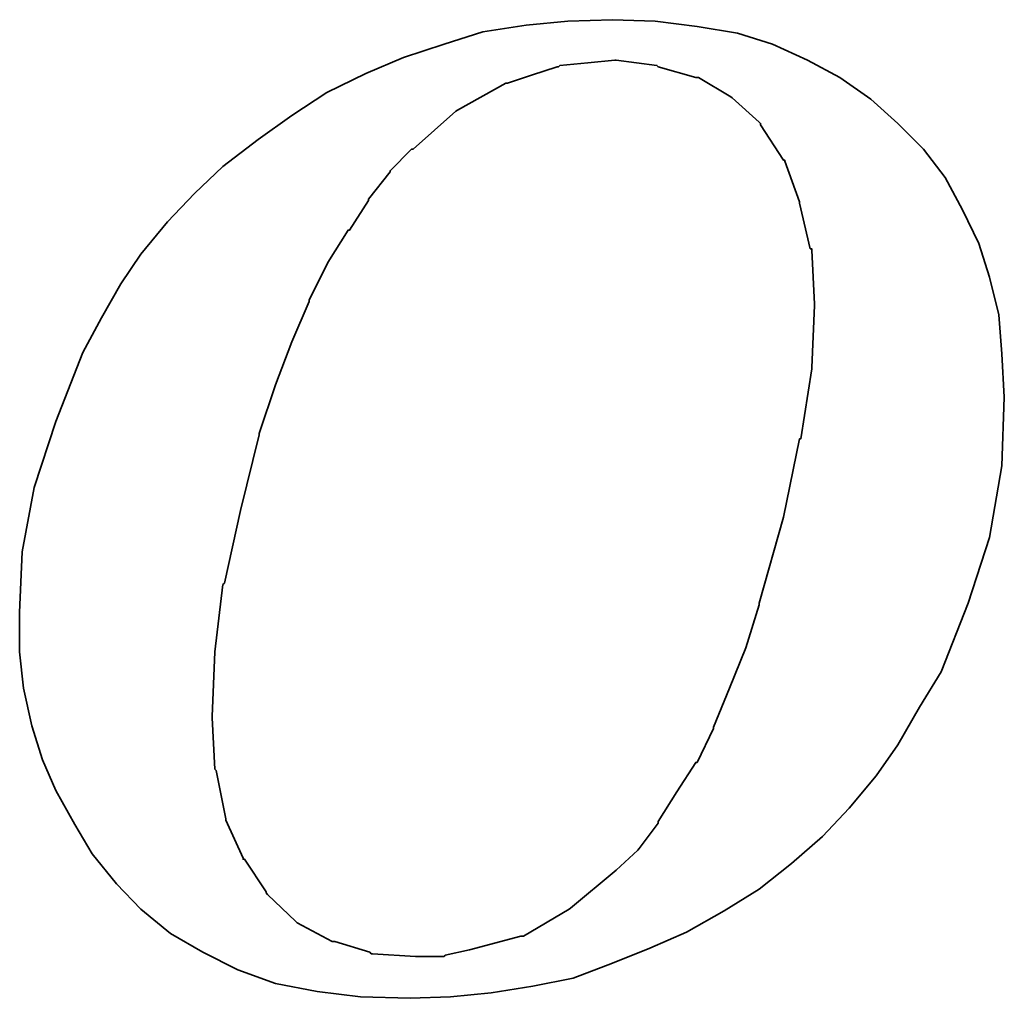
# Model space of a CAD drawing. Header units: millimetres. Extents: x -51 to 146, y -54 to 93.
# Tile 44 of 51: x 114.09 to 115.47, y 2.11 to 3.47. Entities that reach past the tile are written whole.
import ezdxf

# ---------------------------------------------------------------- set-up
doc = ezdxf.new("R2010")
doc.units = ezdxf.units.MM
doc.layers.add('DIM', color=4, linetype='Continuous')
doc.layers.add('layer 1', color=7, linetype='Continuous')

# ---------------------------------------------------------------- blocks, each defined once
blk = doc.blocks.new('TBI MOTION logo(完整正式版)')
at = {"layer": 'layer 1', "color": 22, "lineweight": 35}
for points, knots in [([(35.79625, -6.98375), (35.79625, -6.98375), (36.23125, -7.43875), (36.23125, -7.43875), (36.23125, -7.43875), (36.23125, -7.43875), (36.75625, -7.87125), (36.75625, -7.87125), (36.75625, -7.87125), (36.75625, -7.87125), (37.33125, -8.20375), (37.33125, -8.20375), (37.33125, -8.20375), (37.33125, -8.20375), (37.95625, -8.51875), (37.95625, -8.51875), (37.95625, -8.51875), (37.95625, -8.51875), (38.62625, -8.75875), (38.62625, -8.75875), (38.62625, -8.75875), (38.62625, -8.75875), (39.37125, -8.90375), (39.37125, -8.90375), (39.37125, -8.90375), (39.37125, -8.90375), (40.14125, -8.99875), (40.14125, -8.99875), (40.14125, -8.99875), (40.14125, -8.99875), (41.02625, -9.02375), (41.02625, -9.02375), (41.02625, -9.02375), (41.02625, -9.02375), (41.74625, -8.99875), (41.74625, -8.99875), (41.74625, -8.99875), (41.74625, -8.99875), (42.46625, -8.92375), (42.46625, -8.92375), (42.46625, -8.92375), (42.46625, -8.92375), (43.21125, -8.80625), (43.21125, -8.80625), (43.21125, -8.80625), (43.21125, -8.80625), (43.93125, -8.66375), (43.93125, -8.66375), (43.93125, -8.66375), (43.93125, -8.66375), (44.62625, -8.39875), (44.62625, -8.39875), (44.62625, -8.39875), (44.62625, -8.39875), (45.29625, -8.13375), (45.29625, -8.13375), (45.29625, -8.13375), (45.29625, -8.13375), (45.94625, -7.84375), (45.94625, -7.84375), (45.94625, -7.84375), (45.94625, -7.84375), (46.61625, -7.46375), (46.61625, -7.46375), (46.61625, -7.46375), (46.61625, -7.46375), (47.24125, -7.07875), (47.24125, -7.07875), (47.24125, -7.07875), (47.24125, -7.07875), (47.81625, -6.62375), (47.81625, -6.62375), (47.81625, -6.62375), (47.81625, -6.62375), (48.36875, -6.14375), (48.36875, -6.14375), (48.36875, -6.14375), (48.36875, -6.14375), (48.84625, -5.64125), (48.84625, -5.64125), (48.84625, -5.64125), (48.84625, -5.64125), (49.32625, -5.06375), (49.32625, -5.06375), (49.32625, -5.06375), (49.32625, -5.06375), (49.71125, -4.51374), (49.71125, -4.51374), (49.71125, -4.51374), (49.71125, -4.51374), (50.09625, -3.83874), (50.09625, -3.83874), (50.09625, -3.83874), (50.09625, -3.83874), (50.48125, -3.21374), (50.48125, -3.21374), (50.48125, -3.21374), (50.48125, -3.21374), (50.96125, -1.99125), (50.96125, -1.99125), (50.96125, -1.99125), (50.96125, -1.99125), (51.34375, -0.81875), (51.34375, -0.81875), (51.34375, -0.81875), (51.34375, -0.81875), (51.56125, 0.45624), (51.56125, 0.45624), (51.56125, 0.45624), (51.56125, 0.45624), (51.60625, 1.67624), (51.60625, 1.67624), (51.60625, 1.67624), (51.60625, 1.67624), (51.56125, 2.44625), (51.56125, 2.44625), (51.56125, 2.44625), (51.56125, 2.44625), (51.51125, 3.14125), (51.51125, 3.14125), (51.51125, 3.14125), (51.51125, 3.14125), (51.34375, 3.81125), (51.34375, 3.81125), (51.34375, 3.81125), (51.34375, 3.81125), (51.15125, 4.41125), (51.15125, 4.41125), (51.15125, 4.41125), (51.15125, 4.41125), (50.86125, 5.01125), (50.86125, 5.01125), (50.86125, 5.01125), (50.86125, 5.01125), (50.55125, 5.58875), (50.55125, 5.58875), (50.55125, 5.58875), (50.55125, 5.58875), (50.16625, 6.09125), (50.16625, 6.09125), (50.16625, 6.09125), (50.16625, 6.09125), (49.71125, 6.54875), (49.71125, 6.54875), (49.71125, 6.54875), (49.71125, 6.54875), (49.23125, 6.98125), (49.23125, 6.98125), (49.23125, 6.98125), (49.23125, 6.98125), (48.67875, 7.36625), (48.67875, 7.36625), (48.67875, 7.36625), (48.67875, 7.36625), (48.10375, 7.67625), (48.10375, 7.67625), (48.10375, 7.67625), (48.10375, 7.67625), (47.48125, 7.96375), (47.48125, 7.96375), (47.48125, 7.96375), (47.48125, 7.96375), (46.85625, 8.15625), (46.85625, 8.15625), (46.85625, 8.15625), (46.85625, 8.15625), (46.13625, 8.27624), (46.13625, 8.27624), (46.13625, 8.27624), (46.13625, 8.27624), (45.39125, 8.37125), (45.39125, 8.37125), (45.39125, 8.37125), (45.39125, 8.37125), (44.62625, 8.39624), (44.62625, 8.39624), (44.62625, 8.39624), (44.62625, 8.39624), (43.83625, 8.37125), (43.83625, 8.37125), (43.83625, 8.37125), (43.83625, 8.37125), (43.09125, 8.30125), (43.09125, 8.30125), (43.09125, 8.30125), (43.09125, 8.30125), (42.32125, 8.18125), (42.32125, 8.18125), (42.32125, 8.18125), (42.32125, 8.18125), (41.62875, 7.96375), (41.62875, 7.96375), (41.62875, 7.96375), (41.62875, 7.96375), (40.90625, 7.72625), (40.90625, 7.72625), (40.90625, 7.72625), (40.90625, 7.72625), (40.23624, 7.43625), (40.23624, 7.43625), (40.23624, 7.43625), (40.23624, 7.43625), (39.54124, 7.10125), (39.54124, 7.10125), (39.54124, 7.10125), (39.54124, 7.10125), (38.91625, 6.69125), (38.91625, 6.69125), (38.91625, 6.69125), (38.91625, 6.69125), (38.31625, 6.26125), (38.31625, 6.26125), (38.31625, 6.26125), (38.31625, 6.26125), (37.69125, 5.78125), (37.69125, 5.78125), (37.69125, 5.78125), (37.69125, 5.78125), (37.18625, 5.30125), (37.18625, 5.30125), (37.18625, 5.30125), (37.18625, 5.30125), (36.70625, 4.79624), (36.70625, 4.79624), (36.70625, 4.79624), (36.70625, 4.79624), (36.23125, 4.22125), (36.23125, 4.22125), (36.23125, 4.22125), (36.23125, 4.22125), (35.87124, 3.69375), (35.87124, 3.69375), (35.87124, 3.69375), (35.87124, 3.69375), (35.53125, 3.09125), (35.53125, 3.09125), (35.53125, 3.09125), (35.53125, 3.09125), (35.19875, 2.47125), (35.19875, 2.47125), (35.19875, 2.47125), (35.19875, 2.47125), (34.71625, 1.24625), (34.71625, 1.24625), (34.71625, 1.24625), (34.71625, 1.24625), (34.33125, 0.06874), (34.33125, 0.06874), (34.33125, 0.06874), (34.33125, 0.06874), (34.11625, -1.07875), (34.11625, -1.07875), (34.11625, -1.07875), (34.11625, -1.07875), (34.07125, -2.15875), (34.07125, -2.15875), (34.07125, -2.15875), (34.07125, -2.15875), (34.07125, -2.85375), (34.07125, -2.85375), (34.07125, -2.85375), (34.07125, -2.85375), (34.14125, -3.50375), (34.14125, -3.50375), (34.14125, -3.50375), (34.14125, -3.50375), (34.28625, -4.17375), (34.28625, -4.17375), (34.28625, -4.17375), (34.28625, -4.17375), (34.47625, -4.77624), (34.47625, -4.77624), (34.47625, -4.77624), (34.47625, -4.77624), (34.71625, -5.32625), (34.71625, -5.32625), (34.71625, -5.32625), (34.71625, -5.32625), (35.05375, -5.92875), (35.05375, -5.92875), (35.05375, -5.92875), (35.05375, -5.92875), (35.36375, -6.45375), (35.36375, -6.45375), (35.36375, -6.45375), (35.36375, -6.45375), (35.79625, -6.98375), (35.79625, -6.98375)], [0, 0, 0, 0, 0.01388889, 0.01388889, 0.01388889, 0.01388889, 0.02777778, 0.02777778, 0.02777778, 0.02777778, 0.04166667, 0.04166667, 0.04166667, 0.04166667, 0.05555556, 0.05555556, 0.05555556, 0.05555556, 0.06944444, 0.06944444, 0.06944444, 0.06944444, 0.08333333, 0.08333333, 0.08333333, 0.08333333, 0.09722222, 0.09722222, 0.09722222, 0.09722222, 0.11111111, 0.11111111, 0.11111111, 0.11111111, 0.125, 0.125, 0.125, 0.125, 0.13888889, 0.13888889, 0.13888889, 0.13888889, 0.15277778, 0.15277778, 0.15277778, 0.15277778, 0.16666667, 0.16666667, 0.16666667, 0.16666667, 0.18055556, 0.18055556, 0.18055556, 0.18055556, 0.19444444, 0.19444444, 0.19444444, 0.19444444, 0.20833333, 0.20833333, 0.20833333, 0.20833333, 0.22222222, 0.22222222, 0.22222222, 0.22222222, 0.23611111, 0.23611111, 0.23611111, 0.23611111, 0.25, 0.25, 0.25, 0.25, 0.26388889, 0.26388889, 0.26388889, 0.26388889, 0.27777778, 0.27777778, 0.27777778, 0.27777778, 0.29166667, 0.29166667, 0.29166667, 0.29166667, 0.30555556, 0.30555556, 0.30555556, 0.30555556, 0.31944444, 0.31944444, 0.31944444, 0.31944444, 0.33333333, 0.33333333, 0.33333333, 0.33333333, 0.34722222, 0.34722222, 0.34722222, 0.34722222, 0.36111111, 0.36111111, 0.36111111, 0.36111111, 0.375, 0.375, 0.375, 0.375, 0.38888889, 0.38888889, 0.38888889, 0.38888889, 0.40277778, 0.40277778, 0.40277778, 0.40277778, 0.41666667, 0.41666667, 0.41666667, 0.41666667, 0.43055556, 0.43055556, 0.43055556, 0.43055556, 0.44444444, 0.44444444, 0.44444444, 0.44444444, 0.45833333, 0.45833333, 0.45833333, 0.45833333, 0.47222222, 0.47222222, 0.47222222, 0.47222222, 0.48611111, 0.48611111, 0.48611111, 0.48611111, 0.5, 0.5, 0.5, 0.5, 0.51388889, 0.51388889, 0.51388889, 0.51388889, 0.52777778, 0.52777778, 0.52777778, 0.52777778, 0.54166667, 0.54166667, 0.54166667, 0.54166667, 0.55555556, 0.55555556, 0.55555556, 0.55555556, 0.56944444, 0.56944444, 0.56944444, 0.56944444, 0.58333333, 0.58333333, 0.58333333, 0.58333333, 0.59722222, 0.59722222, 0.59722222, 0.59722222, 0.61111111, 0.61111111, 0.61111111, 0.61111111, 0.625, 0.625, 0.625, 0.625, 0.63888889, 0.63888889, 0.63888889, 0.63888889, 0.65277778, 0.65277778, 0.65277778, 0.65277778, 0.66666667, 0.66666667, 0.66666667, 0.66666667, 0.68055556, 0.68055556, 0.68055556, 0.68055556, 0.69444444, 0.69444444, 0.69444444, 0.69444444, 0.70833333, 0.70833333, 0.70833333, 0.70833333, 0.72222222, 0.72222222, 0.72222222, 0.72222222, 0.73611111, 0.73611111, 0.73611111, 0.73611111, 0.75, 0.75, 0.75, 0.75, 0.76388889, 0.76388889, 0.76388889, 0.76388889, 0.77777778, 0.77777778, 0.77777778, 0.77777778, 0.79166667, 0.79166667, 0.79166667, 0.79166667, 0.80555556, 0.80555556, 0.80555556, 0.80555556, 0.81944444, 0.81944444, 0.81944444, 0.81944444, 0.83333333, 0.83333333, 0.83333333, 0.83333333, 0.84722222, 0.84722222, 0.84722222, 0.84722222, 0.86111111, 0.86111111, 0.86111111, 0.86111111, 0.875, 0.875, 0.875, 0.875, 0.88888889, 0.88888889, 0.88888889, 0.88888889, 0.90277778, 0.90277778, 0.90277778, 0.90277778, 0.91666667, 0.91666667, 0.91666667, 0.91666667, 0.93055556, 0.93055556, 0.93055556, 0.93055556, 0.94444444, 0.94444444, 0.94444444, 0.94444444, 0.95833333, 0.95833333, 0.95833333, 0.95833333, 0.97222222, 0.97222222, 0.97222222, 0.97222222, 0.98611111, 0.98611111, 0.98611111, 0.98611111, 1, 1, 1, 1]), ([(38.33875, 1.03124), (38.33875, 1.03124), (38.62625, 1.89625), (38.62625, 1.89625), (38.62625, 1.89625), (38.62625, 1.89625), (38.91625, 2.66375), (38.91625, 2.66375), (38.91625, 2.66375), (38.91625, 2.66375), (39.22625, 3.38125), (39.22625, 3.38125), (39.22625, 3.38125), (39.22625, 3.38125), (39.22625, 3.40624), (39.22625, 3.40624), (39.22625, 3.40624), (39.22625, 3.40624), (39.56124, 4.07624), (39.56124, 4.07624), (39.56124, 4.07624), (39.56124, 4.07624), (39.92125, 4.65125), (39.92125, 4.65125), (39.92125, 4.65125), (39.92125, 4.65125), (39.94625, 4.65125), (39.94625, 4.65125), (39.94625, 4.65125), (39.94625, 4.65125), (40.28125, 5.17875), (40.28125, 5.17875), (40.28125, 5.17875), (40.28125, 5.17875), (40.28125, 5.20375), (40.28125, 5.20375), (40.28125, 5.20375), (40.28125, 5.20375), (40.66875, 5.68625), (40.66875, 5.68625), (40.66875, 5.68625), (40.66875, 5.68625), (40.66875, 5.70625), (40.66875, 5.70625), (40.66875, 5.70625), (40.66875, 5.70625), (41.05124, 6.09125), (41.05124, 6.09125), (41.05124, 6.09125), (41.05124, 6.09125), (41.07625, 6.09125), (41.07625, 6.09125), (41.07625, 6.09125), (41.07625, 6.09125), (41.84125, 6.76625), (41.84125, 6.76625), (41.84125, 6.76625), (41.84125, 6.76625), (41.86625, 6.78625), (41.86625, 6.78625), (41.86625, 6.78625), (41.86625, 6.78625), (42.73125, 7.26624), (42.73125, 7.26624), (42.73125, 7.26624), (42.73125, 7.26624), (42.75625, 7.26624), (42.75625, 7.26624), (42.75625, 7.26624), (42.75625, 7.26624), (43.18625, 7.41125), (43.18625, 7.41125), (43.18625, 7.41125), (43.18625, 7.41125), (43.64125, 7.55625), (43.64125, 7.55625), (43.64125, 7.55625), (43.64125, 7.55625), (43.66625, 7.55625), (43.66625, 7.55625), (43.66625, 7.55625), (43.66625, 7.55625), (43.69125, 7.58124), (43.69125, 7.58124), (43.69125, 7.58124), (43.69125, 7.58124), (44.19125, 7.62625), (44.19125, 7.62625), (44.19125, 7.62625), (44.19125, 7.62625), (44.67125, 7.67625), (44.67125, 7.67625), (44.67125, 7.67625), (44.67125, 7.67625), (44.69625, 7.67625), (44.69625, 7.67625), (44.69625, 7.67625), (44.69625, 7.67625), (45.41875, 7.58124), (45.41875, 7.58124), (45.41875, 7.58124), (45.41875, 7.58124), (45.44125, 7.55625), (45.44125, 7.55625), (45.44125, 7.55625), (45.44125, 7.55625), (46.11125, 7.36625), (46.11125, 7.36625), (46.11125, 7.36625), (46.11125, 7.36625), (46.13625, 7.36625), (46.13625, 7.36625), (46.13625, 7.36625), (46.13625, 7.36625), (46.15875, 7.36625), (46.15875, 7.36625), (46.15875, 7.36625), (46.15875, 7.36625), (46.73625, 7.02624), (46.73625, 7.02624), (46.73625, 7.02624), (46.73625, 7.02624), (46.76125, 7.00624), (46.76125, 7.00624), (46.76125, 7.00624), (46.76125, 7.00624), (47.24125, 6.57124), (47.24125, 6.57124), (47.24125, 6.57124), (47.24125, 6.57124), (47.26625, 6.54875), (47.26625, 6.54875), (47.26625, 6.54875), (47.26625, 6.54875), (47.26625, 6.52375), (47.26625, 6.52375), (47.26625, 6.52375), (47.26625, 6.52375), (47.67375, 5.89875), (47.67375, 5.89875), (47.67375, 5.89875), (47.67375, 5.89875), (47.69625, 5.89875), (47.69625, 5.89875), (47.69625, 5.89875), (47.69625, 5.89875), (47.69625, 5.87625), (47.69625, 5.87625), (47.69625, 5.87625), (47.69625, 5.87625), (47.96125, 5.15625), (47.96125, 5.15625), (47.96125, 5.15625), (47.96125, 5.15625), (47.96125, 5.13125), (47.96125, 5.13125), (47.96125, 5.13125), (47.96125, 5.13125), (48.15125, 4.31875), (48.15125, 4.31875), (48.15125, 4.31875), (48.15125, 4.31875), (48.17625, 4.31875), (48.17625, 4.31875), (48.17625, 4.31875), (48.17625, 4.31875), (48.17625, 4.29125), (48.17625, 4.29125), (48.17625, 4.29125), (48.17625, 4.29125), (48.22625, 3.33125), (48.22625, 3.33125), (48.22625, 3.33125), (48.22625, 3.33125), (48.22625, 3.30875), (48.22625, 3.30875), (48.22625, 3.30875), (48.22625, 3.30875), (48.17625, 2.20624), (48.17625, 2.20624), (48.17625, 2.20624), (48.17625, 2.20624), (48.17625, 2.18124), (48.17625, 2.18124), (48.17625, 2.18124), (48.17625, 2.18124), (47.98375, 0.93624), (47.98375, 0.93624), (47.98375, 0.93624), (47.98375, 0.93624), (47.96125, 0.93624), (47.96125, 0.93624), (47.96125, 0.93624), (47.96125, 0.93624), (47.67375, -0.45874), (47.67375, -0.45874), (47.67375, -0.45874), (47.67375, -0.45874), (47.24125, -1.99125), (47.24125, -1.99125), (47.24125, -1.99125), (47.24125, -1.99125), (47.24125, -2.01874), (47.24125, -2.01874), (47.24125, -2.01874), (47.24125, -2.01874), (47.00125, -2.78375), (47.00125, -2.78375), (47.00125, -2.78375), (47.00125, -2.78375), (46.71125, -3.50375), (46.71125, -3.50375), (46.71125, -3.50375), (46.71125, -3.50375), (46.42625, -4.19875), (46.42625, -4.19875), (46.42625, -4.19875), (46.42625, -4.19875), (46.42625, -4.22375), (46.42625, -4.22375), (46.42625, -4.22375), (46.42625, -4.22375), (46.13625, -4.82374), (46.13625, -4.82374), (46.13625, -4.82374), (46.13625, -4.82374), (46.11125, -4.82374), (46.11125, -4.82374), (46.11125, -4.82374), (46.11125, -4.82374), (45.77625, -5.35125), (45.77625, -5.35125), (45.77625, -5.35125), (45.77625, -5.35125), (45.44125, -5.87875), (45.44125, -5.87875), (45.44125, -5.87875), (45.44125, -5.87875), (45.44125, -5.90375), (45.44125, -5.90375), (45.44125, -5.90375), (45.44125, -5.90375), (45.10625, -6.35875), (45.10625, -6.35875), (45.10625, -6.35875), (45.10625, -6.35875), (45.08125, -6.38375), (45.08125, -6.38375), (45.08125, -6.38375), (45.08125, -6.38375), (44.69625, -6.74375), (44.69625, -6.74375), (44.69625, -6.74375), (44.69625, -6.74375), (43.88375, -7.41625), (43.88375, -7.41625), (43.88375, -7.41625), (43.88375, -7.41625), (43.85625, -7.43875), (43.85625, -7.43875), (43.85625, -7.43875), (43.85625, -7.43875), (43.04125, -7.91875), (43.04125, -7.91875), (43.04125, -7.91875), (43.04125, -7.91875), (43.01625, -7.91875), (43.01625, -7.91875), (43.01625, -7.91875), (43.01625, -7.91875), (42.99625, -7.91875), (42.99625, -7.91875), (42.99625, -7.91875), (42.99625, -7.91875), (42.08125, -8.15875), (42.08125, -8.15875), (42.08125, -8.15875), (42.08125, -8.15875), (41.65125, -8.25625), (41.65125, -8.25625), (41.65125, -8.25625), (41.65125, -8.25625), (41.62875, -8.27875), (41.62875, -8.27875), (41.62875, -8.27875), (41.62875, -8.27875), (41.60125, -8.27875), (41.60125, -8.27875), (41.60125, -8.27875), (41.60125, -8.27875), (41.12125, -8.27875), (41.12125, -8.27875), (41.12125, -8.27875), (41.12125, -8.27875), (40.35624, -8.23125), (40.35624, -8.23125), (40.35624, -8.23125), (40.35624, -8.23125), (40.33125, -8.23125), (40.33125, -8.23125), (40.33125, -8.23125), (40.33125, -8.23125), (40.30625, -8.20375), (40.30625, -8.20375), (40.30625, -8.20375), (40.30625, -8.20375), (39.68375, -8.01375), (39.68375, -8.01375), (39.68375, -8.01375), (39.68375, -8.01375), (39.66124, -8.01375), (39.66124, -8.01375), (39.66124, -8.01375), (39.66124, -8.01375), (39.63625, -8.01375), (39.63625, -8.01375), (39.63625, -8.01375), (39.63625, -8.01375), (39.01125, -7.67875), (39.01125, -7.67875), (39.01125, -7.67875), (39.01125, -7.67875), (38.98875, -7.65375), (38.98875, -7.65375), (38.98875, -7.65375), (38.98875, -7.65375), (38.48625, -7.17375), (38.48625, -7.17375), (38.48625, -7.17375), (38.48625, -7.17375), (38.45875, -7.14875), (38.45875, -7.14875), (38.45875, -7.14875), (38.45875, -7.14875), (38.45875, -7.12875), (38.45875, -7.12875), (38.45875, -7.12875), (38.45875, -7.12875), (38.07625, -6.54875), (38.07625, -6.54875), (38.07625, -6.54875), (38.07625, -6.54875), (38.05125, -6.54875), (38.05125, -6.54875), (38.05125, -6.54875), (38.05125, -6.54875), (38.05125, -6.52875), (38.05125, -6.52875), (38.05125, -6.52875), (38.05125, -6.52875), (37.74125, -5.85375), (37.74125, -5.85375), (37.74125, -5.85375), (37.74125, -5.85375), (37.74125, -5.82875), (37.74125, -5.82875), (37.74125, -5.82875), (37.74125, -5.82875), (37.57375, -4.96875), (37.57375, -4.96875), (37.57375, -4.96875), (37.57375, -4.96875), (37.54625, -4.94375), (37.54625, -4.94375), (37.54625, -4.94375), (37.54625, -4.94375), (37.50125, -4.03375), (37.50125, -4.03375), (37.50125, -4.03375), (37.50125, -4.03375), (37.50125, -4.00875), (37.50125, -4.00875), (37.50125, -4.00875), (37.50125, -4.00875), (37.54625, -2.85375), (37.54625, -2.85375), (37.54625, -2.85375), (37.54625, -2.85375), (37.69125, -1.65875), (37.69125, -1.65875), (37.69125, -1.65875), (37.69125, -1.65875), (37.71624, -1.63375), (37.71624, -1.63375), (37.71624, -1.63375), (37.71624, -1.63375), (38.00375, -0.33875), (38.00375, -0.33875), (38.00375, -0.33875), (38.00375, -0.33875), (38.33875, 1.00624), (38.33875, 1.00624), (38.33875, 1.00624), (38.33875, 1.00624), (38.33875, 1.03124), (38.33875, 1.03124)], [0, 0, 0, 0, 0.01010101, 0.01010101, 0.01010101, 0.01010101, 0.02020202, 0.02020202, 0.02020202, 0.02020202, 0.03030303, 0.03030303, 0.03030303, 0.03030303, 0.04040404, 0.04040404, 0.04040404, 0.04040404, 0.05050505, 0.05050505, 0.05050505, 0.05050505, 0.06060606, 0.06060606, 0.06060606, 0.06060606, 0.07070707, 0.07070707, 0.07070707, 0.07070707, 0.08080808, 0.08080808, 0.08080808, 0.08080808, 0.09090909, 0.09090909, 0.09090909, 0.09090909, 0.1010101, 0.1010101, 0.1010101, 0.1010101, 0.11111111, 0.11111111, 0.11111111, 0.11111111, 0.12121212, 0.12121212, 0.12121212, 0.12121212, 0.13131313, 0.13131313, 0.13131313, 0.13131313, 0.14141414, 0.14141414, 0.14141414, 0.14141414, 0.15151515, 0.15151515, 0.15151515, 0.15151515, 0.16161616, 0.16161616, 0.16161616, 0.16161616, 0.17171717, 0.17171717, 0.17171717, 0.17171717, 0.18181818, 0.18181818, 0.18181818, 0.18181818, 0.19191919, 0.19191919, 0.19191919, 0.19191919, 0.2020202, 0.2020202, 0.2020202, 0.2020202, 0.21212121, 0.21212121, 0.21212121, 0.21212121, 0.22222222, 0.22222222, 0.22222222, 0.22222222, 0.23232323, 0.23232323, 0.23232323, 0.23232323, 0.24242424, 0.24242424, 0.24242424, 0.24242424, 0.25252525, 0.25252525, 0.25252525, 0.25252525, 0.26262626, 0.26262626, 0.26262626, 0.26262626, 0.27272727, 0.27272727, 0.27272727, 0.27272727, 0.28282828, 0.28282828, 0.28282828, 0.28282828, 0.29292929, 0.29292929, 0.29292929, 0.29292929, 0.3030303, 0.3030303, 0.3030303, 0.3030303, 0.31313131, 0.31313131, 0.31313131, 0.31313131, 0.32323232, 0.32323232, 0.32323232, 0.32323232, 0.33333333, 0.33333333, 0.33333333, 0.33333333, 0.34343434, 0.34343434, 0.34343434, 0.34343434, 0.35353535, 0.35353535, 0.35353535, 0.35353535, 0.36363636, 0.36363636, 0.36363636, 0.36363636, 0.37373737, 0.37373737, 0.37373737, 0.37373737, 0.38383838, 0.38383838, 0.38383838, 0.38383838, 0.39393939, 0.39393939, 0.39393939, 0.39393939, 0.4040404, 0.4040404, 0.4040404, 0.4040404, 0.41414141, 0.41414141, 0.41414141, 0.41414141, 0.42424242, 0.42424242, 0.42424242, 0.42424242, 0.43434343, 0.43434343, 0.43434343, 0.43434343, 0.44444444, 0.44444444, 0.44444444, 0.44444444, 0.45454545, 0.45454545, 0.45454545, 0.45454545, 0.46464646, 0.46464646, 0.46464646, 0.46464646, 0.47474747, 0.47474747, 0.47474747, 0.47474747, 0.48484848, 0.48484848, 0.48484848, 0.48484848, 0.49494949, 0.49494949, 0.49494949, 0.49494949, 0.50505051, 0.50505051, 0.50505051, 0.50505051, 0.51515152, 0.51515152, 0.51515152, 0.51515152, 0.52525253, 0.52525253, 0.52525253, 0.52525253, 0.53535354, 0.53535354, 0.53535354, 0.53535354, 0.54545455, 0.54545455, 0.54545455, 0.54545455, 0.55555556, 0.55555556, 0.55555556, 0.55555556, 0.56565657, 0.56565657, 0.56565657, 0.56565657, 0.57575758, 0.57575758, 0.57575758, 0.57575758, 0.58585859, 0.58585859, 0.58585859, 0.58585859, 0.5959596, 0.5959596, 0.5959596, 0.5959596, 0.60606061, 0.60606061, 0.60606061, 0.60606061, 0.61616162, 0.61616162, 0.61616162, 0.61616162, 0.62626263, 0.62626263, 0.62626263, 0.62626263, 0.63636364, 0.63636364, 0.63636364, 0.63636364, 0.64646465, 0.64646465, 0.64646465, 0.64646465, 0.65656566, 0.65656566, 0.65656566, 0.65656566, 0.66666667, 0.66666667, 0.66666667, 0.66666667, 0.67676768, 0.67676768, 0.67676768, 0.67676768, 0.68686869, 0.68686869, 0.68686869, 0.68686869, 0.6969697, 0.6969697, 0.6969697, 0.6969697, 0.70707071, 0.70707071, 0.70707071, 0.70707071, 0.71717172, 0.71717172, 0.71717172, 0.71717172, 0.72727273, 0.72727273, 0.72727273, 0.72727273, 0.73737374, 0.73737374, 0.73737374, 0.73737374, 0.74747475, 0.74747475, 0.74747475, 0.74747475, 0.75757576, 0.75757576, 0.75757576, 0.75757576, 0.76767677, 0.76767677, 0.76767677, 0.76767677, 0.77777778, 0.77777778, 0.77777778, 0.77777778, 0.78787879, 0.78787879, 0.78787879, 0.78787879, 0.7979798, 0.7979798, 0.7979798, 0.7979798, 0.80808081, 0.80808081, 0.80808081, 0.80808081, 0.81818182, 0.81818182, 0.81818182, 0.81818182, 0.82828283, 0.82828283, 0.82828283, 0.82828283, 0.83838384, 0.83838384, 0.83838384, 0.83838384, 0.84848485, 0.84848485, 0.84848485, 0.84848485, 0.85858586, 0.85858586, 0.85858586, 0.85858586, 0.86868687, 0.86868687, 0.86868687, 0.86868687, 0.87878788, 0.87878788, 0.87878788, 0.87878788, 0.88888889, 0.88888889, 0.88888889, 0.88888889, 0.8989899, 0.8989899, 0.8989899, 0.8989899, 0.90909091, 0.90909091, 0.90909091, 0.90909091, 0.91919192, 0.91919192, 0.91919192, 0.91919192, 0.92929293, 0.92929293, 0.92929293, 0.92929293, 0.93939394, 0.93939394, 0.93939394, 0.93939394, 0.94949495, 0.94949495, 0.94949495, 0.94949495, 0.95959596, 0.95959596, 0.95959596, 0.95959596, 0.96969697, 0.96969697, 0.96969697, 0.96969697, 0.97979798, 0.97979798, 0.97979798, 0.97979798, 0.98989899, 0.98989899, 0.98989899, 0.98989899, 1, 1, 1, 1])]:
    blk.add_open_spline(points, degree=3, knots=knots, dxfattribs=at)

msp = doc.modelspace()

# ---------------------------------------------------------------- block references
at = {"layer": 'DIM', "color": 7, "xscale": 0.0784079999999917, "yscale": 0.0784079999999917, "zscale": 0.0784079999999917}
msp.add_blockref('TBI MOTION logo(完整正式版)', (111.4219, 2.8126), dxfattribs=at)

doc.saveas('drawing.dxf')
